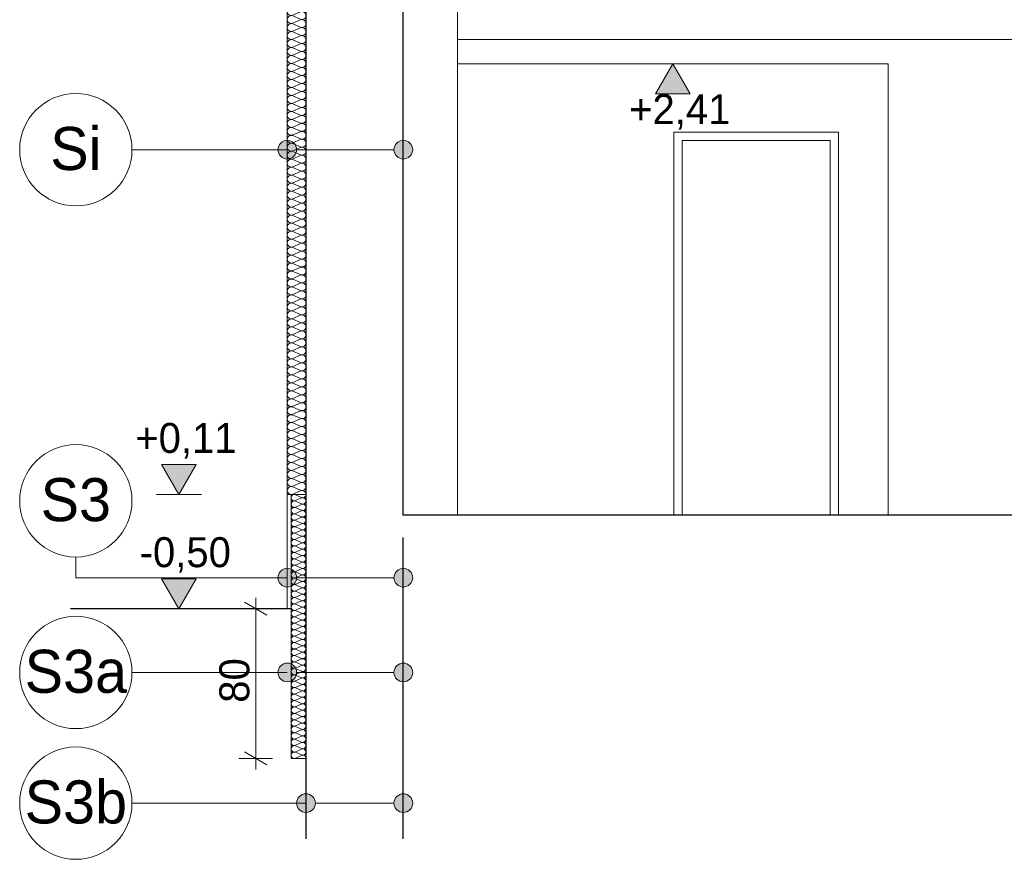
# Model space of a CAD drawing. Extents: x -723047 to -356759, y -30024 to 53940.
# Tile 3 of 121: x -716269 to -711008, y -14168 to -9684. Entities that reach past the tile are written whole.
import ezdxf

# ---------------------------------------------------------------- set-up
doc = ezdxf.new("R2010")
doc.units = 0
doc.header["$MEASUREMENT"] = 0
for name, color, linetype in [('Arch opisy', 7, 'Continuous'), ('Inwent Izolacje', 7, 'Continuous'), ('INWENT WYMIARY', 7, 'Continuous')]:
    doc.layers.add(name, color=color, linetype=linetype)
for name, color, linetype, lineweight in [('Arch opisy_Nr_Pióra__1', 7, 'Continuous', 25), ('Arch opisy_Nr_Pióra__21', 7, 'Continuous', 9), ('INWENT KONST. DREWNIANA_Nr_Pióra__1', 7, 'Continuous', 25), ('INWENT TEREN_Nr_Pióra__1', 7, 'Continuous', 25), ('INWENT WYMIARY_Nr_Pióra__21', 7, 'Continuous', 9), ('INWENT.ŚCIANY_Nr_Pióra__1', 7, 'Continuous', 25), ('INWENT.ŚCIANY_Nr_Pióra__21', 7, 'Continuous', 9)]:
    doc.layers.add(name, color=color, linetype=linetype, lineweight=lineweight)
for name, color, linetype, lineweight, true_color in [('Inwent Izolacje_Nr_Pióra__2', 7, 'Continuous', 13, 0x7f7f7f), ('Inwent Izolacje_Nr_Pióra__29', 7, 'Continuous', 9, 0x3dad99), ('INWENT. DRZWI_Nr_Pióra__102', 7, 'Continuous', 9, 0xb4b4b4), ('INWENT.ŚCIANY_Nr_Pióra__3', 7, 'Continuous', 13, 0xff6600)]:
    doc.layers.add(name, color=color, linetype=linetype, lineweight=lineweight, true_color=true_color)
doc.styles.add('GENERATED_STYLE_2', font='txt')
doc.styles.add('GENERATED_STYLE_4', font='txt')
doc.dimstyles.new('GENERATED_STYLE__2', dxfattribs={"dimtxt": 160.000002, "dimasz": 91.2, "dimexe": 0.18, "dimexo": 0, "dimgap": 0.09, "dimtad": 1, "dimdec": 0, "dimlfac": 0.1, "dimzin": 0, "dimdsep": 46, "dimtxsty": 'GENERATED_STYLE_2', "dimblk": 'ARROWHEAD_2', "dimblk1": 'ARROWHEAD_2', "dimblk2": 'ARROWHEAD_2', "dimcen": 0.09, "dimclrd": 7, "dimclre": 7, "dimclrt": 7, "dimazin": 0, "dimtfac": 1, "dimtdec": 4, "dimtmove": 0, "dimatfit": 3, "dimfxl": 0, "dimtolj": 1, "dimtzin": 0, "dimarcsym": 0})

# ---------------------------------------------------------------- blocks, each defined once
blk = doc.blocks.new('Izolacja cieplna 14_245', base_point=(-714739, -8809.6))
at = {"layer": 'Inwent Izolacje_Nr_Pióra__2', "linetype": 'Continuous'}
for p, q in [((-714809.2, -8811.4), (-714768.8, -8829.1)), ((-714768.8, -8832.7), (-714809.2, -8850.4)), ((-714809.2, -8854), (-714768.8, -8871.8)), ((-714768.8, -8875.3), (-714809.2, -8893.1)), ((-714809.2, -8896.7), (-714768.8, -8914.4)), ((-714768.8, -8918), (-714809.2, -8935.7)), ((-714809.2, -8939.3), (-714768.8, -8957)), ((-714768.8, -8960.6), (-714809.2, -8978.3)), ((-714809.2, -8981.9), (-714768.8, -8999.6)), ((-714768.8, -9003.2), (-714809.2, -9020.9)), ((-714809.2, -9024.5), (-714768.8, -9042.3)), ((-714768.8, -9045.8), (-714809.2, -9063.6)), ((-714809.2, -9067.2), (-714768.8, -9084.9)), ((-714768.8, -9088.5), (-714809.2, -9106.2)), ((-714809.2, -9109.8), (-714768.8, -9127.5)), ((-714768.8, -9131.1), (-714809.2, -9148.8)), ((-714809.2, -9152.4), (-714768.8, -9170.1)), ((-714768.8, -9173.7), (-714809.2, -9191.4)), ((-714809.2, -9195), (-714768.8, -9212.8)), ((-714768.8, -9216.3), (-714809.2, -9234.1)), ((-714809.2, -9237.7), (-714768.8, -9255.4)), ((-714768.8, -9259), (-714809.2, -9276.7)), ((-714809.2, -9280.3), (-714768.8, -9298)), ((-714768.8, -9301.6), (-714809.2, -9319.3)), ((-714809.2, -9322.9), (-714768.8, -9340.6)), ((-714768.8, -9344.2), (-714809.2, -9361.9)), ((-714809.2, -9365.5), (-714768.8, -9383.3)), ((-714768.8, -9386.8), (-714809.2, -9404.6)), ((-714809.2, -9408.2), (-714768.8, -9425.9)), ((-714768.8, -9429.5), (-714809.2, -9447.2)), ((-714809.2, -9450.8), (-714768.8, -9468.5)), ((-714768.8, -9472.1), (-714809.2, -9489.8)), ((-714809.2, -9493.4), (-714768.8, -9511.1)), ((-714768.8, -9514.7), (-714809.2, -9532.4)), ((-714809.2, -9536), (-714768.8, -9553.8)), ((-714768.8, -9557.3), (-714809.2, -9575.1)), ((-714809.2, -9578.7), (-714768.8, -9596.4)), ((-714768.8, -9600), (-714809.2, -9617.7)), ((-714809.2, -9621.3), (-714768.8, -9639)), ((-714768.8, -9642.6), (-714809.2, -9660.3)), ((-714809.2, -9663.9), (-714768.8, -9681.6)), ((-714768.8, -9685.2), (-714809.2, -9702.9)), ((-714809.2, -9706.5), (-714768.8, -9724.3)), ((-714768.8, -9727.8), (-714809.2, -9745.6)), ((-714809.2, -9749.2), (-714768.8, -9766.9)), ((-714768.8, -9770.5), (-714809.2, -9788.2)), ((-714809.2, -9791.8), (-714768.8, -9809.5)), ((-714768.8, -9813.1), (-714809.2, -9830.8)), ((-714809.2, -9834.4), (-714768.8, -9852.1)), ((-714768.8, -9855.7), (-714809.2, -9873.4)), ((-714809.2, -9877), (-714768.8, -9894.8)), ((-714768.8, -9898.3), (-714809.2, -9916.1)), ((-714809.2, -9919.7), (-714768.8, -9937.4)), ((-714768.8, -9941), (-714809.2, -9958.7)), ((-714809.2, -9962.3), (-714768.8, -9980)), ((-714768.8, -9983.6), (-714809.2, -10001.3)), ((-714809.2, -10004.9), (-714768.8, -10022.6)), ((-714768.8, -10026.2), (-714809.2, -10043.9)), ((-714809.2, -10047.5), (-714768.8, -10065.3)), ((-714768.8, -10068.8), (-714809.2, -10086.6)), ((-714809.2, -10090.2), (-714768.8, -10107.9)), ((-714768.8, -10111.5), (-714809.2, -10129.2)), ((-714809.2, -10132.8), (-714768.8, -10150.5)), ((-714768.8, -10154.1), (-714809.2, -10171.8)), ((-714809.2, -10175.4), (-714768.8, -10193.1)), ((-714768.8, -10196.7), (-714809.2, -10214.4)), ((-714809.2, -10218), (-714768.8, -10235.8)), ((-714768.8, -10239.3), (-714809.2, -10257.1)), ((-714809.2, -10260.7), (-714768.8, -10278.4)), ((-714768.8, -10282), (-714809.2, -10299.7)), ((-714809.2, -10303.3), (-714768.8, -10321)), ((-714768.8, -10324.6), (-714809.2, -10342.3)), ((-714809.2, -10345.9), (-714768.8, -10363.6)), ((-714768.8, -10367.2), (-714809.2, -10384.9)), ((-714809.2, -10388.5), (-714768.8, -10406.3)), ((-714768.8, -10409.8), (-714809.2, -10427.6)), ((-714809.2, -10431.2), (-714768.8, -10448.9)), ((-714768.8, -10452.5), (-714809.2, -10470.2)), ((-714809.2, -10473.8), (-714768.8, -10491.5)), ((-714768.8, -10495.1), (-714809.2, -10512.8)), ((-714809.2, -10516.4), (-714768.8, -10534.1)), ((-714768.8, -10537.7), (-714809.2, -10555.4)), ((-714809.2, -10559), (-714768.8, -10576.8)), ((-714768.8, -10580.3), (-714809.2, -10598.1)), ((-714809.2, -10601.7), (-714768.8, -10619.4)), ((-714768.8, -10623), (-714809.2, -10640.7)), ((-714809.2, -10644.3), (-714768.8, -10662)), ((-714768.8, -10665.6), (-714809.2, -10683.3)), ((-714809.2, -10686.9), (-714768.8, -10704.6)), ((-714768.8, -10708.2), (-714809.2, -10725.9)), ((-714809.2, -10729.5), (-714768.8, -10747.3)), ((-714768.8, -10750.8), (-714809.2, -10768.6)), ((-714809.2, -10772.2), (-714768.8, -10789.9)), ((-714768.8, -10793.5), (-714809.2, -10811.2)), ((-714809.2, -10814.8), (-714768.8, -10832.5)), ((-714768.8, -10836.1), (-714809.2, -10853.8)), ((-714809.2, -10857.4), (-714768.8, -10875.1)), ((-714768.8, -10878.7), (-714809.2, -10896.4)), ((-714809.2, -10900), (-714768.8, -10917.8)), ((-714768.8, -10921.3), (-714809.2, -10939.1)), ((-714809.2, -10942.7), (-714768.8, -10960.4)), ((-714768.8, -10964), (-714809.2, -10981.7)), ((-714809.2, -10985.3), (-714768.8, -11003)), ((-714768.8, -11006.6), (-714809.2, -11024.3)), ((-714809.2, -11027.9), (-714768.8, -11045.6)), ((-714768.8, -11049.2), (-714809.2, -11066.9)), ((-714809.2, -11070.5), (-714768.8, -11088.3)), ((-714768.8, -11091.8), (-714809.2, -11109.6)), ((-714809.2, -11113.2), (-714768.8, -11130.9)), ((-714768.8, -11134.5), (-714809.2, -11152.2)), ((-714809.2, -11155.8), (-714768.8, -11173.5)), ((-714768.8, -11177.1), (-714809.2, -11194.8)), ((-714809.2, -11198.4), (-714768.8, -11216.1)), ((-714768.8, -11219.7), (-714809.2, -11237.4)), ((-714809.2, -11241), (-714768.8, -11258.8)), ((-714768.8, -11262.3), (-714809.2, -11280.1)), ((-714809.2, -11283.7), (-714768.8, -11301.4)), ((-714768.8, -11305), (-714809.2, -11322.7)), ((-714809.2, -11326.3), (-714768.8, -11344)), ((-714768.8, -11347.6), (-714809.2, -11365.3)), ((-714809.2, -11368.9), (-714768.8, -11386.6)), ((-714768.8, -11390.2), (-714809.2, -11407.9)), ((-714809.2, -11411.5), (-714768.8, -11429.3)), ((-714768.8, -11432.8), (-714809.2, -11450.6)), ((-714809.2, -11454.2), (-714768.8, -11471.9)), ((-714768.8, -11475.5), (-714809.2, -11493.2)), ((-714809.2, -11496.8), (-714768.8, -11514.5)), ((-714768.8, -11518.1), (-714809.2, -11535.8)), ((-714809.2, -11539.4), (-714768.8, -11557.1)), ((-714768.8, -11560.7), (-714809.2, -11578.4)), ((-714809.2, -11582), (-714768.8, -11599.8)), ((-714768.8, -11603.3), (-714809.2, -11621.1)), ((-714809.2, -11624.7), (-714768.8, -11642.4)), ((-714768.8, -11646), (-714809.2, -11663.7)), ((-714809.2, -11667.3), (-714768.8, -11685)), ((-714768.8, -11688.6), (-714809.2, -11706.3)), ((-714809.2, -11709.9), (-714768.8, -11727.6)), ((-714768.8, -11731.2), (-714809.2, -11748.9)), ((-714809.2, -11752.5), (-714768.8, -11770.3)), ((-714768.8, -11773.8), (-714809.2, -11791.6)), ((-714809.2, -11795.2), (-714768.8, -11812.9)), ((-714768.8, -11816.5), (-714809.2, -11834.2)), ((-714809.2, -11837.8), (-714768.8, -11855.5)), ((-714768.8, -11859.1), (-714809.2, -11876.8)), ((-714809.2, -11880.4), (-714768.8, -11898.1)), ((-714768.8, -11901.7), (-714809.2, -11919.4)), ((-714809.2, -11923), (-714768.8, -11940.8)), ((-714768.8, -11944.3), (-714809.2, -11962.1)), ((-714809.2, -11965.7), (-714768.8, -11983.4)), ((-714768.8, -11987), (-714809.2, -12004.7)), ((-714809.2, -12008.3), (-714768.8, -12026)), ((-714768.8, -12029.6), (-714809.2, -12047.3)), ((-714809.2, -12050.9), (-714768.8, -12068.6)), ((-714768.8, -12072.2), (-714809.2, -12089.9)), ((-714809.2, -12093.5), (-714768.8, -12111.3)), ((-714768.8, -12114.8), (-714809.2, -12132.6)), ((-714809.2, -12136.2), (-714768.8, -12153.9)), ((-714768.8, -12157.5), (-714809.2, -12175.2)), ((-714809.2, -12178.8), (-714768.8, -12196.5)), ((-714768.8, -12200.1), (-714809.2, -12217.8))]:
    blk.add_line(p, q, dxfattribs=at)
for centre, start_param, end_param in [((-714817.8, -8830.9), 2.728799, 6.695979), ((-714760.3, -8809.6), 5.870392, 7.853982), ((-714760.3, -8852.2), 5.870392, 9.837571), ((-714817.8, -8873.6), 2.728799, 6.695979), ((-714760.3, -8894.9), 5.870392, 9.837571), ((-714817.8, -8916.2), 2.728799, 6.695979), ((-714817.8, -8958.8), 2.728799, 6.695979), ((-714760.3, -8937.5), 5.870392, 9.837571), ((-714817.8, -9001.4), 2.728799, 6.695979), ((-714760.3, -8980.1), 5.870392, 9.837571), ((-714817.8, -9044.1), 2.728799, 6.695979), ((-714760.3, -9022.7), 5.870392, 9.837571), ((-714760.3, -9065.4), 5.870392, 9.837571), ((-714817.8, -9086.7), 2.728799, 6.695979), ((-714760.3, -9108), 5.870392, 9.837571), ((-714817.8, -9129.3), 2.728799, 6.695979), ((-714817.8, -9171.9), 2.728799, 6.695979), ((-714760.3, -9150.6), 5.870392, 9.837571), ((-714817.8, -9214.6), 2.728799, 6.695979), ((-714760.3, -9193.2), 5.870392, 9.837571), ((-714817.8, -9257.2), 2.728799, 6.695979), ((-714760.3, -9235.9), 5.870392, 9.837571), ((-714760.3, -9278.5), 5.870392, 9.837571), ((-714817.8, -9299.8), 2.728799, 6.695979), ((-714760.3, -9321.1), 5.870392, 9.837571), ((-714817.8, -9342.4), 2.728799, 6.695979), ((-714817.8, -9385.1), 2.728799, 6.695979), ((-714760.3, -9363.7), 5.870392, 9.837571), ((-714817.8, -9427.7), 2.728799, 6.695979), ((-714760.3, -9406.4), 5.870392, 9.837571), ((-714817.8, -9470.3), 2.728799, 6.695979), ((-714760.3, -9449), 5.870392, 9.837571), ((-714760.3, -9491.6), 5.870392, 9.837571), ((-714817.8, -9512.9), 2.728799, 6.695979), ((-714760.3, -9534.2), 5.870392, 9.837571), ((-714817.8, -9555.6), 2.728799, 6.695979), ((-714817.8, -9598.2), 2.728799, 6.695979), ((-714760.3, -9576.9), 5.870392, 9.837571), ((-714817.8, -9640.8), 2.728799, 6.695979), ((-714760.3, -9619.5), 5.870392, 9.837571), ((-714817.8, -9683.4), 2.728799, 6.695979), ((-714760.3, -9662.1), 5.870392, 9.837571), ((-714817.8, -9726.1), 2.728799, 6.695979), ((-714760.3, -9704.7), 5.870392, 9.837571), ((-714760.3, -9747.4), 5.870392, 9.837571), ((-714817.8, -9768.7), 2.728799, 6.695979), ((-714760.3, -9790), 5.870392, 9.837571), ((-714817.8, -9811.3), 2.728799, 6.695979), ((-714817.8, -9853.9), 2.728799, 6.695979), ((-714760.3, -9832.6), 5.870392, 9.837571), ((-714817.8, -9896.6), 2.728799, 6.695979), ((-714760.3, -9875.2), 5.870392, 9.837571), ((-714817.8, -9939.2), 2.728799, 6.695979), ((-714760.3, -9917.9), 5.870392, 9.837571), ((-714760.3, -9960.5), 5.870392, 9.837571), ((-714817.8, -9981.8), 2.728799, 6.695979), ((-714760.3, -10003.1), 5.870392, 9.837571), ((-714817.8, -10024.4), 2.728799, 6.695979), ((-714817.8, -10067.1), 2.728799, 6.695979), ((-714760.3, -10045.7), 5.870392, 9.837571), ((-714817.8, -10109.7), 2.728799, 6.695979), ((-714760.3, -10088.4), 5.870392, 9.837571), ((-714817.8, -10152.3), 2.728799, 6.695979), ((-714760.3, -10131), 5.870392, 9.837571), ((-714760.3, -10173.6), 5.870392, 9.837571), ((-714817.8, -10194.9), 2.728799, 6.695979), ((-714760.3, -10216.2), 5.870392, 9.837571), ((-714817.8, -10237.6), 2.728799, 6.695979), ((-714817.8, -10280.2), 2.728799, 6.695979), ((-714760.3, -10258.9), 5.870392, 9.837571), ((-714817.8, -10322.8), 2.728799, 6.695979), ((-714760.3, -10301.5), 5.870392, 9.837571), ((-714817.8, -10365.4), 2.728799, 6.695979), ((-714760.3, -10344.1), 5.870392, 9.837571), ((-714760.3, -10386.7), 5.870392, 9.837571), ((-714817.8, -10408.1), 2.728799, 6.695979), ((-714760.3, -10429.4), 5.870392, 9.837571), ((-714817.8, -10450.7), 2.728799, 6.695979), ((-714760.3, -10472), 5.870392, 9.837571), ((-714817.8, -10493.3), 2.728799, 6.695979), ((-714817.8, -10535.9), 2.728799, 6.695979), ((-714760.3, -10514.6), 5.870392, 9.837571), ((-714817.8, -10578.6), 2.728799, 6.695979), ((-714760.3, -10557.2), 5.870392, 9.837571), ((-714817.8, -10621.2), 2.728799, 6.695979), ((-714760.3, -10599.9), 5.870392, 9.837571), ((-714760.3, -10642.5), 5.870392, 9.837571), ((-714817.8, -10663.8), 2.728799, 6.695979), ((-714760.3, -10685.1), 5.870392, 9.837571), ((-714817.8, -10706.4), 2.728799, 6.695979), ((-714817.8, -10749.1), 2.728799, 6.695979), ((-714760.3, -10727.7), 5.870392, 9.837571), ((-714817.8, -10791.7), 2.728799, 6.695979), ((-714760.3, -10770.4), 5.870392, 9.837571), ((-714817.8, -10834.3), 2.728799, 6.695979), ((-714760.3, -10813), 5.870392, 9.837571), ((-714760.3, -10855.6), 5.870392, 9.837571), ((-714817.8, -10876.9), 2.728799, 6.695979), ((-714760.3, -10898.2), 5.870392, 9.837571), ((-714817.8, -10919.6), 2.728799, 6.695979), ((-714817.8, -10962.2), 2.728799, 6.695979), ((-714760.3, -10940.9), 5.870392, 9.837571), ((-714817.8, -11004.8), 2.728799, 6.695979), ((-714760.3, -10983.5), 5.870392, 9.837571), ((-714817.8, -11047.4), 2.728799, 6.695979), ((-714760.3, -11026.1), 5.870392, 9.837571), ((-714760.3, -11068.7), 5.870392, 9.837571), ((-714817.8, -11090.1), 2.728799, 6.695979), ((-714760.3, -11111.4), 5.870392, 9.837571), ((-714817.8, -11132.7), 2.728799, 6.695979), ((-714817.8, -11175.3), 2.728799, 6.695979), ((-714760.3, -11154), 5.870392, 9.837571), ((-714817.8, -11217.9), 2.728799, 6.695979), ((-714760.3, -11196.6), 5.870392, 9.837571), ((-714817.8, -11260.6), 2.728799, 6.695979), ((-714760.3, -11239.2), 5.870392, 9.837571), ((-714760.3, -11281.9), 5.870392, 9.837571), ((-714817.8, -11303.2), 2.728799, 6.695979), ((-714760.3, -11324.5), 5.870392, 9.837571), ((-714817.8, -11345.8), 2.728799, 6.695979), ((-714760.3, -11367.1), 5.870392, 9.837571), ((-714817.8, -11388.4), 2.728799, 6.695979), ((-714817.8, -11431.1), 2.728799, 6.695979), ((-714760.3, -11409.7), 5.870392, 9.837571), ((-714817.8, -11473.7), 2.728799, 6.695979), ((-714760.3, -11452.4), 5.870392, 9.837571), ((-714817.8, -11516.3), 2.728799, 6.695979), ((-714760.3, -11495), 5.870392, 9.837571), ((-714760.3, -11537.6), 5.870392, 9.837571), ((-714817.8, -11558.9), 2.728799, 6.695979), ((-714760.3, -11580.2), 5.870392, 9.837571), ((-714817.8, -11601.6), 2.728799, 6.695979), ((-714817.8, -11644.2), 2.728799, 6.695979), ((-714760.3, -11622.9), 5.870392, 9.837571), ((-714817.8, -11686.8), 2.728799, 6.695979), ((-714760.3, -11665.5), 5.870392, 9.837571), ((-714817.8, -11729.4), 2.728799, 6.695979), ((-714760.3, -11708.1), 5.870392, 9.837571), ((-714760.3, -11750.7), 5.870392, 9.837571), ((-714817.8, -11772.1), 2.728799, 6.695979), ((-714760.3, -11793.4), 5.870392, 9.837571), ((-714817.8, -11814.7), 2.728799, 6.695979), ((-714817.8, -11857.3), 2.728799, 6.695979), ((-714760.3, -11836), 5.870392, 9.837571), ((-714817.8, -11899.9), 2.728799, 6.695979), ((-714760.3, -11878.6), 5.870392, 9.837571), ((-714817.8, -11942.6), 2.728799, 6.695979), ((-714760.3, -11921.2), 5.870392, 9.837571), ((-714760.3, -11963.9), 5.870392, 9.837571), ((-714817.8, -11985.2), 2.728799, 6.695979), ((-714760.3, -12006.5), 5.870392, 9.837571), ((-714817.8, -12027.8), 2.728799, 6.695979), ((-714817.8, -12070.4), 2.728799, 6.695979), ((-714760.3, -12049.1), 5.870392, 9.837571), ((-714817.8, -12113.1), 2.728799, 6.695979), ((-714760.3, -12091.7), 5.870392, 9.837571), ((-714817.8, -12155.7), 2.728799, 6.695979), ((-714760.3, -12134.4), 5.870392, 9.837571), ((-714817.8, -12198.3), 2.728799, 6.695979), ((-714760.3, -12177), 5.870392, 9.837571), ((-714760.3, -12219.6), 1.570796, 3.554385)]:
    blk.add_ellipse(centre, major_axis=(0, -21.3), ratio=0.997903, start_param=start_param, end_param=end_param, dxfattribs=at)
blk = doc.blocks.new('Izolacja cieplna 14_276', base_point=(-714739, -12219.6))
at = {"layer": 'Inwent Izolacje_Nr_Pióra__29', "linetype": 'Continuous'}
for p, q in [((-714795.2, -12221.1), (-714762.9, -12235.4)), ((-714762.9, -12238.3), (-714795.2, -12252.6)), ((-714795.2, -12255.4), (-714762.9, -12269.8)), ((-714762.9, -12272.6), (-714795.2, -12287)), ((-714795.2, -12289.8), (-714762.9, -12304.1)), ((-714762.9, -12307), (-714795.2, -12321.3)), ((-714795.2, -12324.2), (-714762.9, -12338.5)), ((-714762.9, -12341.4), (-714795.2, -12355.7)), ((-714795.2, -12358.6), (-714762.9, -12372.9)), ((-714762.9, -12375.8), (-714795.2, -12390.1)), ((-714795.2, -12393), (-714762.9, -12407.3)), ((-714762.9, -12410.2), (-714795.2, -12424.5)), ((-714795.2, -12427.4), (-714762.9, -12441.7)), ((-714762.9, -12444.6), (-714795.2, -12458.9)), ((-714795.2, -12461.8), (-714762.9, -12476.1)), ((-714762.9, -12479), (-714795.2, -12493.3)), ((-714795.2, -12496.2), (-714762.9, -12510.5)), ((-714762.9, -12513.4), (-714795.2, -12527.7)), ((-714795.2, -12530.6), (-714762.9, -12544.9)), ((-714762.9, -12547.8), (-714795.2, -12562.1)), ((-714795.2, -12565), (-714762.9, -12579.3)), ((-714762.9, -12582.2), (-714795.2, -12596.5)), ((-714795.2, -12599.4), (-714762.9, -12613.7)), ((-714762.9, -12616.5), (-714795.2, -12630.9)), ((-714795.2, -12633.7), (-714762.9, -12648)), ((-714762.9, -12650.9), (-714795.2, -12665.2)), ((-714795.2, -12668.1), (-714762.9, -12682.4)), ((-714762.9, -12685.3), (-714795.2, -12699.6)), ((-714795.2, -12702.5), (-714762.9, -12716.8)), ((-714762.9, -12719.7), (-714795.2, -12734)), ((-714795.2, -12736.9), (-714762.9, -12751.2)), ((-714762.9, -12754.1), (-714795.2, -12768.4)), ((-714795.2, -12771.3), (-714762.9, -12785.6)), ((-714762.9, -12788.5), (-714795.2, -12802.8)), ((-714795.2, -12805.7), (-714762.9, -12820)), ((-714762.9, -12822.9), (-714795.2, -12837.2)), ((-714795.2, -12840.1), (-714762.9, -12854.4)), ((-714762.9, -12857.3), (-714795.2, -12871.6)), ((-714795.2, -12874.5), (-714762.9, -12888.8)), ((-714762.9, -12891.7), (-714795.2, -12906)), ((-714795.2, -12908.9), (-714762.9, -12923.2)), ((-714762.9, -12926.1), (-714795.2, -12940.4)), ((-714795.2, -12943.3), (-714762.9, -12957.6)), ((-714762.9, -12960.4), (-714795.2, -12974.8)), ((-714795.2, -12977.6), (-714762.9, -12992)), ((-714762.9, -12994.8), (-714795.2, -13009.1)), ((-714795.2, -13012), (-714762.9, -13026.3)), ((-714762.9, -13029.2), (-714795.2, -13043.5)), ((-714795.2, -13046.4), (-714762.9, -13060.7)), ((-714762.9, -13063.6), (-714795.2, -13077.9)), ((-714795.2, -13080.8), (-714762.9, -13095.1)), ((-714762.9, -13098), (-714795.2, -13112.3)), ((-714795.2, -13115.2), (-714762.9, -13129.5)), ((-714762.9, -13132.4), (-714795.2, -13146.7)), ((-714795.2, -13149.6), (-714762.9, -13163.9)), ((-714762.9, -13166.8), (-714795.2, -13181.1)), ((-714795.2, -13184), (-714762.9, -13198.3)), ((-714762.9, -13201.2), (-714795.2, -13215.5)), ((-714795.2, -13218.4), (-714762.9, -13232.7)), ((-714762.9, -13235.6), (-714795.2, -13249.9)), ((-714795.2, -13252.8), (-714762.9, -13267.1)), ((-714762.9, -13270), (-714795.2, -13284.3)), ((-714795.2, -13287.2), (-714762.9, -13301.5)), ((-714762.9, -13304.4), (-714795.2, -13318.7)), ((-714795.2, -13321.5), (-714762.9, -13335.9)), ((-714762.9, -13338.7), (-714795.2, -13353)), ((-714795.2, -13355.9), (-714762.9, -13370.2)), ((-714762.9, -13373.1), (-714795.2, -13387.4)), ((-714795.2, -13390.3), (-714762.9, -13404.6)), ((-714762.9, -13407.5), (-714795.2, -13421.8)), ((-714795.2, -13424.7), (-714762.9, -13439)), ((-714762.9, -13441.9), (-714795.2, -13456.2)), ((-714795.2, -13459.1), (-714762.9, -13473.4)), ((-714762.9, -13476.3), (-714795.2, -13490.6)), ((-714795.2, -13493.5), (-714762.9, -13507.8)), ((-714762.9, -13510.7), (-714795.2, -13525)), ((-714795.2, -13527.9), (-714762.9, -13542.2)), ((-714762.9, -13545.1), (-714795.2, -13559.4)), ((-714795.2, -13562.3), (-714762.9, -13576.6)), ((-714762.9, -13579.5), (-714795.2, -13593.8)), ((-714795.2, -13596.7), (-714762.9, -13611)), ((-714762.9, -13613.9), (-714795.2, -13628.2))]:
    blk.add_line(p, q, dxfattribs=at)
for centre, start_param, end_param in [((-714802, -12236.8), 2.728799, 6.695979), ((-714802, -12271.2), 2.728799, 6.695979), ((-714756.1, -12219.6), 5.870392, 7.853982), ((-714756.1, -12254), 5.870392, 9.837571), ((-714802, -12305.6), 2.728799, 6.695979), ((-714756.1, -12288.4), 5.870392, 9.837571), ((-714756.1, -12322.8), 5.870392, 9.837571), ((-714802, -12340), 2.728799, 6.695979), ((-714802, -12374.4), 2.728799, 6.695979), ((-714756.1, -12357.2), 5.870392, 9.837571), ((-714802, -12408.8), 2.728799, 6.695979), ((-714756.1, -12391.6), 5.870392, 9.837571), ((-714756.1, -12426), 5.870392, 9.837571), ((-714802, -12443.2), 2.728799, 6.695979), ((-714802, -12477.5), 2.728799, 6.695979), ((-714756.1, -12460.3), 5.870392, 9.837571), ((-714802, -12511.9), 2.728799, 6.695979), ((-714756.1, -12494.7), 5.870392, 9.837571), ((-714756.1, -12529.1), 5.870392, 9.837571), ((-714802, -12546.3), 2.728799, 6.695979), ((-714802, -12580.7), 2.728799, 6.695979), ((-714756.1, -12563.5), 5.870392, 9.837571), ((-714802, -12615.1), 2.728799, 6.695979), ((-714756.1, -12597.9), 5.870392, 9.837571), ((-714756.1, -12632.3), 5.870392, 9.837571), ((-714802, -12649.5), 2.728799, 6.695979), ((-714802, -12683.9), 2.728799, 6.695979), ((-714756.1, -12666.7), 5.870392, 9.837571), ((-714802, -12718.3), 2.728799, 6.695979), ((-714756.1, -12701.1), 5.870392, 9.837571), ((-714756.1, -12735.5), 5.870392, 9.837571), ((-714802, -12752.7), 2.728799, 6.695979), ((-714802, -12787.1), 2.728799, 6.695979), ((-714756.1, -12769.9), 5.870392, 9.837571), ((-714802, -12821.4), 2.728799, 6.695979), ((-714802, -12855.8), 2.728799, 6.695979), ((-714756.1, -12804.2), 5.870392, 9.837571), ((-714756.1, -12838.6), 5.870392, 9.837571), ((-714802, -12890.2), 2.728799, 6.695979), ((-714756.1, -12873), 5.870392, 9.837571), ((-714756.1, -12907.4), 5.870392, 9.837571), ((-714802, -12924.6), 2.728799, 6.695979), ((-714802, -12959), 2.728799, 6.695979), ((-714756.1, -12941.8), 5.870392, 9.837571), ((-714802, -12993.4), 2.728799, 6.695979), ((-714756.1, -12976.2), 5.870392, 9.837571), ((-714756.1, -13010.6), 5.870392, 9.837571), ((-714802, -13027.8), 2.728799, 6.695979), ((-714802, -13062.2), 2.728799, 6.695979), ((-714756.1, -13045), 5.870392, 9.837571), ((-714802, -13096.6), 2.728799, 6.695979), ((-714756.1, -13079.4), 5.870392, 9.837571), ((-714756.1, -13113.8), 5.870392, 9.837571), ((-714802, -13131), 2.728799, 6.695979), ((-714802, -13165.3), 2.728799, 6.695979), ((-714756.1, -13148.2), 5.870392, 9.837571), ((-714802, -13199.7), 2.728799, 6.695979), ((-714756.1, -13182.5), 5.870392, 9.837571), ((-714756.1, -13216.9), 5.870392, 9.837571), ((-714802, -13234.1), 2.728799, 6.695979), ((-714802, -13268.5), 2.728799, 6.695979), ((-714756.1, -13251.3), 5.870392, 9.837571), ((-714802, -13302.9), 2.728799, 6.695979), ((-714756.1, -13285.7), 5.870392, 9.837571), ((-714756.1, -13320.1), 5.870392, 9.837571), ((-714802, -13337.3), 2.728799, 6.695979), ((-714802, -13371.7), 2.728799, 6.695979), ((-714756.1, -13354.5), 5.870392, 9.837571), ((-714802, -13406.1), 2.728799, 6.695979), ((-714756.1, -13388.9), 5.870392, 9.837571), ((-714756.1, -13423.3), 5.870392, 9.837571), ((-714802, -13440.5), 2.728799, 6.695979), ((-714802, -13474.9), 2.728799, 6.695979), ((-714756.1, -13457.7), 5.870392, 9.837571), ((-714802, -13509.2), 2.728799, 6.695979), ((-714756.1, -13492.1), 5.870392, 9.837571), ((-714756.1, -13526.4), 5.870392, 9.837571), ((-714802, -13543.6), 2.728799, 6.695979), ((-714802, -13578), 2.728799, 6.695979), ((-714756.1, -13560.8), 5.870392, 9.837571), ((-714802, -13612.4), 2.728799, 6.695979), ((-714756.1, -13595.2), 5.870392, 9.837571), ((-714756.1, -13629.6), 1.570796, 3.554385)]:
    blk.add_ellipse(centre, major_axis=(0, -17.2), ratio=0.989481, start_param=start_param, end_param=end_param, dxfattribs=at)
blk = doc.blocks.new('Wymiary_160', base_point=(-715417.9, -12829.6))
at = {"layer": 'INWENT WYMIARY_Nr_Pióra__21', "linetype": 'Continuous'}
blk.add_hatch(color=256, dxfattribs=at).paths.add_polyline_path([(-715417.9, -12829.6), (-715510.7, -12669.6), (-715325.1, -12669.6)], flags=0)
for p, q in [((-715417.9, -12829.6), (-715510.7, -12669.6)), ((-715510.7, -12669.6), (-715325.1, -12669.6)), ((-715325.1, -12669.6), (-715417.9, -12829.6)), ((-715417.9, -12829.6), (-715537.9, -12829.6)), ((-715417.9, -12829.6), (-715297.9, -12829.6))]:
    blk.add_line(p, q, dxfattribs=at)
at = {"layer": 'INWENT WYMIARY_Nr_Pióra__21', "insert": (-715628, -12637.6), "char_height": 160, "attachment_point": 7, "style": 'GENERATED_STYLE_2'}
blk.add_mtext('{-0,50}', dxfattribs=at)
blk = doc.blocks.new('Wymiary_162', base_point=(-712779, -9919.6))
at = {"layer": 'INWENT WYMIARY_Nr_Pióra__21', "linetype": 'Continuous'}
blk.add_hatch(color=256, dxfattribs=at).paths.add_polyline_path([(-712779, -9919.6), (-712871.8, -10079.6), (-712686.2, -10079.6)], flags=0)
for p, q in [((-712779, -9919.6), (-712899, -9919.6)), ((-712779, -9919.6), (-712871.8, -10079.6)), ((-712779, -9919.6), (-712659, -9919.6)), ((-712686.2, -10079.6), (-712779, -9919.6)), ((-712871.8, -10079.6), (-712686.2, -10079.6))]:
    blk.add_line(p, q, dxfattribs=at)
at = {"layer": 'INWENT WYMIARY_Nr_Pióra__21', "insert": (-713012.5, -10271.6), "char_height": 160, "attachment_point": 7, "style": 'GENERATED_STYLE_2'}
blk.add_mtext('{+2,41}', dxfattribs=at)
blk = doc.blocks.new('*D1131')
at = {"layer": 'INWENT WYMIARY_Nr_Pióra__21', "linetype": 'Continuous'}
for p, q in [((-715007.8, -12829.6), (-715007.8, -12770.9)), ((-714917.8, -12829.6), (-715097.8, -12829.6)), ((-714947.8, -12864.3), (-715067.8, -12795)), ((-715007.8, -13629.6), (-715007.8, -12829.6)), ((-715067.8, -13595), (-714947.8, -13664.3)), ((-714917.8, -13629.6), (-715097.8, -13629.6)), ((-715007.8, -13688.3), (-715007.8, -13629.6))]:
    blk.add_line(p, q, dxfattribs=at)
at = {"layer": 'INWENT WYMIARY_Nr_Pióra__21', "insert": (-715039.8, -13332), "char_height": 160, "attachment_point": 7, "rotation": 90, "style": 'GENERATED_STYLE_2'}
blk.add_mtext('{80}', dxfattribs=at)
blk = doc.blocks.new('ARROWHEAD_2')
at = {"color": 0, "linetype": 'Continuous', "lineweight": 0}
for p, q in [((-0.378, -0.655), (0.378, 0.655)), ((0, 0), (-1, 0))]:
    blk.add_line(p, q, dxfattribs=at)
blk = doc.blocks.new('Wymiary_282', base_point=(-715417.9, -12219.6))
at = {"layer": 'INWENT WYMIARY_Nr_Pióra__21', "linetype": 'Continuous'}
blk.add_hatch(color=256, dxfattribs=at).paths.add_polyline_path([(-715417.9, -12219.6), (-715510.7, -12059.6), (-715325.1, -12059.6)], flags=0)
for p, q in [((-715417.9, -12219.6), (-715510.7, -12059.6)), ((-715510.7, -12059.6), (-715325.1, -12059.6)), ((-715325.1, -12059.6), (-715417.9, -12219.6)), ((-715417.9, -12219.6), (-715537.9, -12219.6)), ((-715417.9, -12219.6), (-715297.9, -12219.6))]:
    blk.add_line(p, q, dxfattribs=at)
at = {"layer": 'INWENT WYMIARY_Nr_Pióra__21', "insert": (-715651.4, -12027.6), "char_height": 160, "attachment_point": 7, "style": 'GENERATED_STYLE_2'}
blk.add_mtext('{+0,11}', dxfattribs=at)
blk = doc.blocks.new('Linia_189', base_point=(-714219, -10378.2))
at = {"layer": 'Arch opisy_Nr_Pióra__21', "linetype": 'Continuous'}
for points in [[(-714789, -10378.2), (-714792.8, -10359), (-714803.7, -10342.8), (-714819.9, -10332), (-714839, -10328.2), (-714858.2, -10332), (-714874.4, -10342.8), (-714885.2, -10359), (-714889, -10378.2), (-714885.2, -10397.3), (-714874.4, -10413.5), (-714858.2, -10424.4), (-714839, -10428.2), (-714819.9, -10424.4), (-714803.7, -10413.5), (-714792.8, -10397.3)], [(-714169, -10378.2), (-714172.8, -10359), (-714183.7, -10342.8), (-714199.9, -10332), (-714219, -10328.2), (-714238.2, -10332), (-714254.4, -10342.8), (-714265.2, -10359), (-714269, -10378.2), (-714265.2, -10397.3), (-714254.4, -10413.5), (-714238.2, -10424.4), (-714219, -10428.2), (-714199.9, -10424.4), (-714183.7, -10413.5), (-714172.8, -10397.3)]]:
    blk.add_hatch(color=256, dxfattribs=at).paths.add_polyline_path(points, flags=0)
blk.add_line((-714269, -10378.2), (-714789, -10378.2), dxfattribs=at)
for centre in [(-714839, -10378.2), (-714219, -10378.2)]:
    blk.add_circle(centre, 50, dxfattribs=at)
blk = doc.blocks.new('Linia_190', base_point=(-714839, -10378.2))
at = {"layer": 'Arch opisy_Nr_Pióra__21', "linetype": 'Continuous'}
blk.add_line((-714839, -10378.2), (-715668.8, -10378.2), dxfattribs=at)
blk.add_circle((-715968.8, -10378.2), 300, dxfattribs=at)
blk = doc.blocks.new('Linia_225', base_point=(-714219, -12664.1))
at = {"layer": 'Arch opisy_Nr_Pióra__21', "linetype": 'Continuous'}
for points in [[(-714789, -12664.1), (-714792.9, -12645), (-714803.7, -12628.7), (-714819.9, -12617.9), (-714839, -12614.1), (-714858.2, -12617.9), (-714874.4, -12628.7), (-714885.2, -12645), (-714889, -12664.1), (-714885.2, -12683.2), (-714874.4, -12699.4), (-714858.2, -12710.3), (-714839, -12714.1), (-714819.9, -12710.3), (-714803.7, -12699.4), (-714792.9, -12683.2)], [(-714169, -12664.1), (-714172.8, -12645), (-714183.7, -12628.7), (-714199.9, -12617.9), (-714219, -12614.1), (-714238.2, -12617.9), (-714254.4, -12628.7), (-714265.2, -12645), (-714269, -12664.1), (-714265.2, -12683.2), (-714254.4, -12699.4), (-714238.2, -12710.3), (-714219, -12714.1), (-714199.9, -12710.3), (-714183.7, -12699.4), (-714172.8, -12683.2)]]:
    blk.add_hatch(color=256, dxfattribs=at).paths.add_polyline_path(points, flags=0)
blk.add_line((-714269, -12664.1), (-714789, -12664.1), dxfattribs=at)
for centre in [(-714839, -12664.1), (-714219, -12664.1)]:
    blk.add_circle(centre, 50, dxfattribs=at)
blk = doc.blocks.new('Linia_226', base_point=(-714219, -13170.3))
at = {"layer": 'Arch opisy_Nr_Pióra__21', "linetype": 'Continuous'}
for points in [[(-714789, -13170.3), (-714792.9, -13151.2), (-714803.7, -13135), (-714819.9, -13124.1), (-714839, -13120.3), (-714858.2, -13124.1), (-714874.4, -13135), (-714885.2, -13151.2), (-714889, -13170.3), (-714885.2, -13189.5), (-714874.4, -13205.7), (-714858.2, -13216.5), (-714839, -13220.3), (-714819.9, -13216.5), (-714803.7, -13205.7), (-714792.9, -13189.5)], [(-714169, -13170.3), (-714172.8, -13151.2), (-714183.7, -13135), (-714199.9, -13124.1), (-714219, -13120.3), (-714238.2, -13124.1), (-714254.4, -13135), (-714265.2, -13151.2), (-714269, -13170.3), (-714265.2, -13189.5), (-714254.4, -13205.7), (-714238.2, -13216.5), (-714219, -13220.3), (-714199.9, -13216.5), (-714183.7, -13205.7), (-714172.8, -13189.5)]]:
    blk.add_hatch(color=256, dxfattribs=at).paths.add_polyline_path(points, flags=0)
blk.add_line((-714269, -13170.3), (-714789, -13170.3), dxfattribs=at)
for centre in [(-714839, -13170.3), (-714219, -13170.3)]:
    blk.add_circle(centre, 50, dxfattribs=at)
blk = doc.blocks.new('Linia_227', base_point=(-714839, -13170.3))
at = {"layer": 'Arch opisy_Nr_Pióra__21', "linetype": 'Continuous'}
blk.add_line((-714839, -13170.3), (-715668.8, -13170.3), dxfattribs=at)
blk.add_circle((-715968.8, -13170.3), 300, dxfattribs=at)
blk = doc.blocks.new('Linia_228', base_point=(-714219, -13868.1))
at = {"layer": 'Arch opisy_Nr_Pióra__21', "linetype": 'Continuous'}
for points in [[(-714689, -13868.1), (-714692.9, -13849), (-714703.7, -13832.8), (-714719.9, -13821.9), (-714739, -13818.1), (-714758.2, -13821.9), (-714774.4, -13832.8), (-714785.2, -13849), (-714789, -13868.1), (-714785.2, -13887.3), (-714774.4, -13903.5), (-714758.2, -13914.3), (-714739, -13918.1), (-714719.9, -13914.3), (-714703.7, -13903.5), (-714692.9, -13887.3)], [(-714169, -13868.1), (-714172.8, -13849), (-714183.7, -13832.8), (-714199.9, -13821.9), (-714219, -13818.1), (-714238.2, -13821.9), (-714254.4, -13832.8), (-714265.2, -13849), (-714269, -13868.1), (-714265.2, -13887.3), (-714254.4, -13903.5), (-714238.2, -13914.3), (-714219, -13918.1), (-714199.9, -13914.3), (-714183.7, -13903.5), (-714172.8, -13887.3)]]:
    blk.add_hatch(color=256, dxfattribs=at).paths.add_polyline_path(points, flags=0)
blk.add_line((-714269, -13868.1), (-714689, -13868.1), dxfattribs=at)
for centre in [(-714739, -13868.1), (-714219, -13868.1)]:
    blk.add_circle(centre, 50, dxfattribs=at)
blk = doc.blocks.new('Linia_229', base_point=(-714739, -13868.1))
at = {"layer": 'Arch opisy_Nr_Pióra__21', "linetype": 'Continuous'}
blk.add_line((-714739, -13868.1), (-715668.8, -13868.1), dxfattribs=at)
blk.add_circle((-715968.8, -13868.1), 300, dxfattribs=at)
blk = doc.blocks.new('Linia_230', base_point=(-715968.8, -12664.1))
at = {"layer": 'Arch opisy_Nr_Pióra__21', "linetype": 'Continuous'}
blk.add_line((-715968.8, -12664.1), (-715968.8, -12553.6), dxfattribs=at)
blk.add_circle((-715968.8, -12253.6), 300, dxfattribs=at)

msp = doc.modelspace()

# ---------------------------------------------------------------- linework, layer by layer
at = {"layer": 'Arch opisy_Nr_Pióra__21', "linetype": 'Continuous'}
msp.add_line((-714839, -12664.1), (-715968.8, -12664.1), dxfattribs=at)
at = {"layer": 'INWENT KONST. DREWNIANA_Nr_Pióra__1', "linetype": 'Continuous'}
msp.add_line((-705179, -12329.6), (-714219, -12329.6), dxfattribs=at)
at = {"layer": 'INWENT TEREN_Nr_Pióra__1', "linetype": 'Continuous'}
msp.add_line((-714819, -12829.6), (-715996.8, -12829.6), dxfattribs=at)
at = {"layer": 'INWENT. DRZWI_Nr_Pióra__102', "linetype": 'Continuous'}
for p, q in [((-712774, -10284.6), (-712774, -12329.6)), ((-712774, -10284.6), (-711894, -10284.6)), ((-711894, -10284.6), (-711894, -12329.6)), ((-712729, -10329.6), (-712729, -12329.6)), ((-712729, -10329.6), (-711939, -10329.6)), ((-711939, -10329.6), (-711939, -12329.6))]:
    msp.add_line(p, q, dxfattribs=at)
at = {"layer": 'INWENT.ŚCIANY_Nr_Pióra__1', "linetype": 'Continuous'}
for p, q in [((-714219, -12329.6), (-714219, -6779.6)), ((-714739, -14059.6), (-714739, -8809.6)), ((-714219, -14059.6), (-714219, -12449.3))]:
    msp.add_line(p, q, dxfattribs=at)
at = {"layer": 'INWENT.ŚCIANY_Nr_Pióra__21', "linetype": 'Continuous'}
for p, q in [((-713929, -12329.6), (-713929, -6847.1)), ((-706419, -9789.6), (-713929, -9789.6)), ((-711629, -9919.6), (-713929, -9919.6)), ((-711629, -12329.6), (-711629, -9919.6)), ((-714839, -12829.6), (-714839, -12219.6)), ((-714839, -12219.6), (-714739, -12219.6)), ((-714819, -13629.6), (-714819, -12219.6)), ((-714819, -13629.6), (-714739, -13629.6))]:
    msp.add_line(p, q, dxfattribs=at)
at = {"layer": 'INWENT.ŚCIANY_Nr_Pióra__3', "linetype": 'Continuous'}
msp.add_line((-714839, -12219.6), (-714839, -8809.6), dxfattribs=at)

# ---------------------------------------------------------------- block references
at = {"layer": 'Arch opisy', "linetype": 'Continuous'}
for name, p in [('Linia_190', (-714839, -10378.2)), ('Linia_189', (-714219, -10378.2)), ('Linia_230', (-715968.8, -12664.1)), ('Linia_225', (-714219, -12664.1)), ('Linia_227', (-714839, -13170.3)), ('Linia_226', (-714219, -13170.3)), ('Linia_229', (-714739, -13868.1)), ('Linia_228', (-714219, -13868.1))]:
    msp.add_blockref(name, p, dxfattribs=at)
at = {"layer": 'Inwent Izolacje', "color": 104, "linetype": 'Continuous', "lineweight": 13, "true_color": 0x029e21}
for name, p in [('Izolacja cieplna 14_245', (-714739, -8809.6)), ('Izolacja cieplna 14_276', (-714739, -12219.6))]:
    msp.add_blockref(name, p, dxfattribs=at)
at = {"layer": 'INWENT WYMIARY', "linetype": 'Continuous'}
for name, p in [('Wymiary_162', (-712779, -9919.6)), ('Wymiary_282', (-715417.9, -12219.6)), ('Wymiary_160', (-715417.9, -12829.6))]:
    msp.add_blockref(name, p, dxfattribs=at)

# ---------------------------------------------------------------- texts
at = {"layer": 'Arch opisy_Nr_Pióra__1', "linetype": 'Continuous', "char_height": 230, "attachment_point": 2, "style": 'GENERATED_STYLE_4'}
for s, insert in [('{Si}', (-715968.8, -10256.8)), ('{S3}', (-715968.8, -12132.2)), ('{S3a}', (-715968.8, -13048.9)), ('{S3b}', (-715968.8, -13746.7))]:
    msp.add_mtext(s, dxfattribs=dict(at, insert=insert))

# ---------------------------------------------------------------- dimensions: what is measured, and where the dimension line sits
at = {"layer": 'INWENT WYMIARY', "linetype": 'Continuous'}
dim = msp.add_linear_dim(base=(-715007.8, -13629.6), p1=(-714819, -13629.6), p2=(-714819, -12829.6), angle=90, dimstyle='GENERATED_STYLE__2', dxfattribs=at)
dim.commit()
dim.dimension.update_dxf_attribs({"geometry": '*D1131', "text_midpoint": (-715119.8, -13210.6)})

doc.saveas('drawing.dxf')
